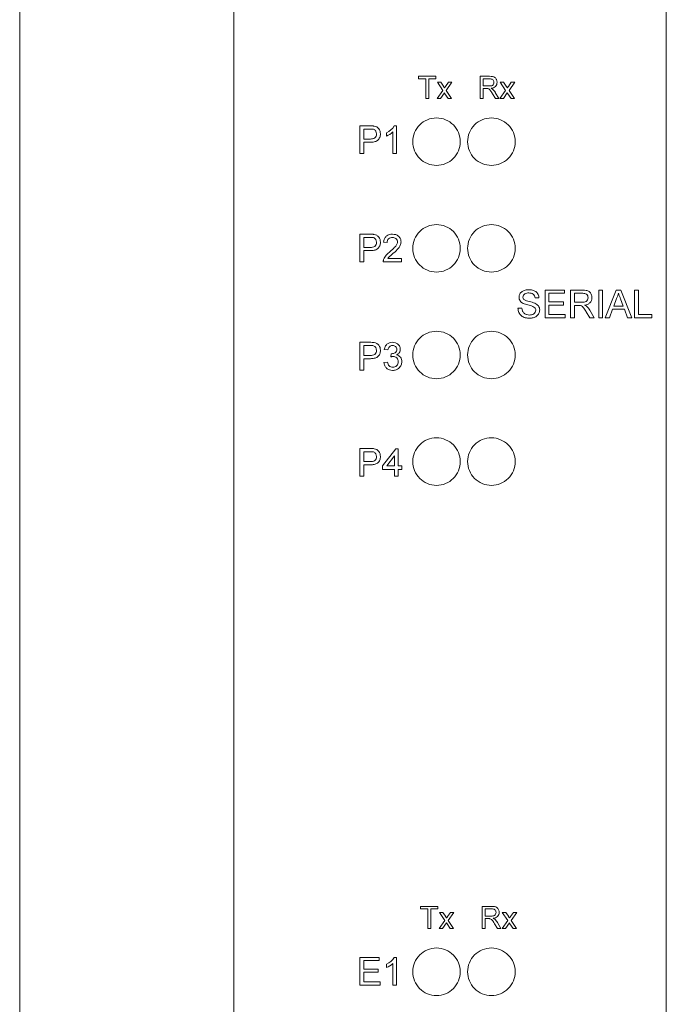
# Model space of a CAD drawing. Header units: millimetres. Extents: x 216 to 455, y 70 to 254.
# Tile 6 of 69: x 293 to 323, y 117 to 162. Entities that reach past the tile are written whole.
import ezdxf

# ---------------------------------------------------------------- set-up
doc = ezdxf.new("R2010")
doc.units = ezdxf.units.MM

msp = doc.modelspace()

# ---------------------------------------------------------------- linework, layer by layer
at = {"color": 7, "linetype": 'Continuous', "lineweight": 15}
msp.add_line((292.614, 218.36), (292.614, 86.466), dxfattribs=at)
at = {"lineweight": 15}
for p, q in [((302.531, 218.36), (302.531, 86.466)), ((322.541, 218.36), (322.541, 86.466)), ((311.878, 159.537), (311.074, 159.537)), ((311.074, 159.537), (311.074, 159.419)), ((311.074, 159.419), (311.404, 159.419)), ((311.404, 159.419), (311.404, 158.51)), ((311.549, 158.51), (311.549, 159.419)), ((311.549, 159.419), (311.878, 159.419)), ((311.878, 159.419), (311.878, 159.537)), ((311.944, 159.261), (312.194, 158.885)), ((312.101, 159.261), (311.944, 159.261)), ((312.223, 159.078), (312.101, 159.261)), ((312.457, 159.261), (312.325, 159.073)), ((312.352, 158.885), (312.615, 159.261)), ((312.615, 159.261), (312.457, 159.261)), ((313.919, 159.537), (313.919, 158.51)), ((314.365, 159.537), (313.919, 159.537)), ((314.064, 159.089), (314.064, 159.419)), ((314.064, 159.419), (314.37, 159.419)), ((314.854, 159.261), (315.105, 158.885)), ((315.012, 159.261), (314.854, 159.261)), ((315.134, 159.078), (315.012, 159.261)), ((315.368, 159.261), (315.236, 159.073)), ((315.263, 158.885), (315.526, 159.261)), ((315.526, 159.261), (315.368, 159.261)), ((312.194, 158.885), (311.93, 158.51)), ((312.088, 158.51), (312.271, 158.77)), ((312.271, 158.77), (312.298, 158.729)), ((312.298, 158.729), (312.444, 158.51)), ((312.602, 158.51), (312.352, 158.885)), ((314.339, 159.089), (314.064, 159.089)), ((314.064, 158.51), (314.064, 158.971)), ((314.064, 158.971), (314.213, 158.971)), ((314.5, 158.727), (314.628, 158.51)), ((314.794, 158.51), (314.625, 158.793)), ((315.105, 158.885), (314.841, 158.51)), ((314.999, 158.51), (315.181, 158.77)), ((315.181, 158.77), (315.209, 158.729)), ((315.209, 158.729), (315.355, 158.51)), ((315.513, 158.51), (315.263, 158.885)), ((311.404, 158.51), (311.549, 158.51)), ((311.93, 158.51), (312.088, 158.51)), ((312.444, 158.51), (312.602, 158.51)), ((313.919, 158.51), (314.064, 158.51)), ((314.628, 158.51), (314.794, 158.51)), ((314.841, 158.51), (314.999, 158.51)), ((315.355, 158.51), (315.513, 158.51)), ((308.826, 157.243), (308.354, 157.243)), ((308.354, 157.243), (308.354, 155.959)), ((308.535, 157.095), (308.842, 157.095)), ((308.535, 156.634), (308.535, 157.095)), ((309.589, 156.922), (309.589, 156.77)), ((309.885, 156.959), (309.885, 155.959)), ((310.05, 157.243), (309.944, 157.243)), ((310.05, 155.959), (310.05, 157.243)), ((308.845, 156.634), (308.535, 156.634)), ((308.535, 155.959), (308.535, 156.485)), ((308.535, 156.485), (308.85, 156.485)), ((308.354, 155.959), (308.535, 155.959)), ((309.885, 155.959), (310.05, 155.959)), ((308.354, 152.225), (308.354, 150.941)), ((308.826, 152.225), (308.354, 152.225)), ((308.535, 151.616), (308.535, 152.077)), ((308.535, 152.077), (308.842, 152.077)), ((309.457, 151.863), (309.621, 151.846)), ((308.845, 151.616), (308.535, 151.616)), ((308.535, 150.941), (308.535, 151.468)), ((308.535, 151.468), (308.85, 151.468)), ((308.354, 150.941), (308.535, 150.941)), ((309.44, 150.941), (310.28, 150.941)), ((310.28, 151.106), (309.652, 151.106)), ((310.28, 150.941), (310.28, 151.106)), ((317.833, 149.637), (316.927, 149.637)), ((316.927, 149.637), (316.927, 148.353)), ((317.833, 149.489), (317.833, 149.637)), ((318.113, 149.637), (318.113, 148.353)), ((318.67, 149.637), (318.113, 149.637)), ((319.413, 149.637), (319.413, 148.353)), ((319.594, 149.637), (319.413, 149.637)), ((319.594, 148.353), (319.594, 149.637)), ((320.225, 149.637), (319.715, 148.353)), ((320.429, 149.637), (320.225, 149.637)), ((320.939, 148.353), (320.429, 149.637)), ((321.076, 149.637), (321.076, 148.353)), ((321.257, 149.637), (321.076, 149.637)), ((321.257, 148.501), (321.257, 149.637)), ((316.466, 149.274), (316.647, 149.274)), ((317.108, 149.489), (317.833, 149.489)), ((317.108, 149.093), (317.108, 149.489)), ((318.294, 149.489), (318.677, 149.489)), ((318.294, 149.077), (318.294, 149.489)), ((320.108, 148.896), (320.239, 149.251)), ((320.422, 149.233), (320.546, 148.896)), ((315.857, 148.797), (315.676, 148.797)), ((317.783, 149.093), (317.108, 149.093)), ((317.108, 148.945), (317.783, 148.945)), ((317.108, 148.501), (317.108, 148.945)), ((317.783, 148.945), (317.783, 149.093)), ((318.638, 149.077), (318.294, 149.077)), ((318.294, 148.353), (318.294, 148.929)), ((318.294, 148.929), (318.479, 148.929)), ((319.206, 148.353), (318.995, 148.707)), ((319.907, 148.353), (320.053, 148.748)), ((320.053, 148.748), (320.601, 148.748)), ((320.546, 148.896), (320.108, 148.896)), ((320.601, 148.748), (320.747, 148.353)), ((316.927, 148.353), (317.866, 148.353)), ((317.866, 148.501), (317.108, 148.501)), ((317.866, 148.353), (317.866, 148.501)), ((318.113, 148.353), (318.294, 148.353)), ((318.838, 148.624), (318.998, 148.353)), ((318.998, 148.353), (319.206, 148.353)), ((319.413, 148.353), (319.594, 148.353)), ((319.715, 148.353), (319.907, 148.353)), ((320.747, 148.353), (320.939, 148.353)), ((321.076, 148.353), (321.866, 148.353)), ((321.866, 148.501), (321.257, 148.501)), ((321.866, 148.353), (321.866, 148.501)), ((308.354, 147.219), (308.354, 145.935)), ((308.826, 147.219), (308.354, 147.219)), ((308.535, 146.61), (308.535, 147.071)), ((308.535, 147.071), (308.842, 147.071)), ((309.49, 146.89), (309.654, 146.874)), ((308.845, 146.61), (308.535, 146.61)), ((308.535, 145.935), (308.535, 146.462)), ((308.535, 146.462), (308.85, 146.462)), ((309.802, 146.693), (309.785, 146.544)), ((308.354, 145.935), (308.535, 145.935)), ((309.638, 146.297), (309.473, 146.281)), ((308.354, 142.304), (308.354, 141.019)), ((308.826, 142.304), (308.354, 142.304)), ((310.017, 142.287), (309.407, 141.497)), ((310.132, 142.287), (310.017, 142.287)), ((310.132, 141.497), (310.132, 142.287)), ((308.535, 141.694), (308.535, 142.155)), ((308.535, 142.155), (308.842, 142.155)), ((309.611, 141.497), (309.967, 141.959)), ((309.967, 141.959), (309.967, 141.497)), ((308.845, 141.694), (308.535, 141.694)), ((308.535, 141.019), (308.535, 141.546)), ((308.535, 141.546), (308.85, 141.546)), ((309.407, 141.497), (309.407, 141.332)), ((309.967, 141.497), (309.611, 141.497)), ((310.296, 141.497), (310.132, 141.497)), ((310.296, 141.332), (310.296, 141.497)), ((308.354, 141.019), (308.535, 141.019)), ((309.407, 141.332), (309.967, 141.332)), ((309.967, 141.332), (309.967, 141.019)), ((309.967, 141.019), (310.132, 141.019)), ((310.132, 141.019), (310.132, 141.332)), ((310.132, 141.332), (310.296, 141.332)), ((311.974, 121.099), (311.17, 121.099)), ((311.17, 121.099), (311.17, 120.98)), ((311.17, 120.98), (311.499, 120.98)), ((311.499, 120.98), (311.499, 120.072)), ((311.644, 120.072), (311.644, 120.98)), ((311.644, 120.98), (311.974, 120.98)), ((311.974, 120.98), (311.974, 121.099)), ((314.461, 121.099), (314.015, 121.099)), ((314.015, 121.099), (314.015, 120.072)), ((314.16, 120.98), (314.466, 120.98)), ((314.16, 120.651), (314.16, 120.98)), ((312.29, 120.447), (312.026, 120.072)), ((312.197, 120.822), (312.039, 120.822)), ((312.039, 120.822), (312.29, 120.447)), ((312.319, 120.64), (312.197, 120.822)), ((312.553, 120.822), (312.421, 120.634)), ((312.447, 120.447), (312.711, 120.822)), ((312.698, 120.072), (312.447, 120.447)), ((312.711, 120.822), (312.553, 120.822)), ((314.435, 120.651), (314.16, 120.651)), ((314.16, 120.072), (314.16, 120.533)), ((314.16, 120.533), (314.308, 120.533)), ((315.2, 120.447), (314.937, 120.072)), ((315.108, 120.822), (314.95, 120.822)), ((314.95, 120.822), (315.2, 120.447)), ((315.23, 120.64), (315.108, 120.822)), ((315.464, 120.822), (315.332, 120.634)), ((315.358, 120.447), (315.621, 120.822)), ((315.609, 120.072), (315.358, 120.447)), ((315.621, 120.822), (315.464, 120.822)), ((311.499, 120.072), (311.644, 120.072)), ((312.026, 120.072), (312.184, 120.072)), ((312.184, 120.072), (312.366, 120.332)), ((312.366, 120.332), (312.394, 120.291)), ((312.394, 120.291), (312.54, 120.072)), ((312.54, 120.072), (312.698, 120.072)), ((314.015, 120.072), (314.16, 120.072)), ((314.595, 120.289), (314.723, 120.072)), ((314.889, 120.072), (314.721, 120.355)), ((314.723, 120.072), (314.889, 120.072)), ((314.937, 120.072), (315.095, 120.072)), ((315.095, 120.072), (315.277, 120.332)), ((315.277, 120.332), (315.305, 120.291)), ((315.305, 120.291), (315.451, 120.072)), ((315.451, 120.072), (315.609, 120.072)), ((308.354, 118.738), (308.354, 117.453)), ((309.259, 118.738), (308.354, 118.738)), ((308.535, 118.194), (308.535, 118.589)), ((308.535, 118.589), (309.259, 118.589)), ((309.259, 118.589), (309.259, 118.738)), ((310.05, 118.738), (309.944, 118.738)), ((310.05, 117.453), (310.05, 118.738)), ((309.21, 118.194), (308.535, 118.194)), ((309.21, 118.046), (309.21, 118.194)), ((309.589, 118.417), (309.589, 118.265)), ((309.885, 118.454), (309.885, 117.453)), ((308.535, 117.602), (308.535, 118.046)), ((308.535, 118.046), (309.21, 118.046)), ((308.354, 117.453), (309.292, 117.453)), ((309.292, 117.602), (308.535, 117.602)), ((309.292, 117.453), (309.292, 117.602)), ((309.885, 117.453), (310.05, 117.453))]:
    msp.add_line(p, q, dxfattribs=at)
for points, knots in [([(314.565, 159.257), (314.563, 159.203), (314.541, 159.148), (314.45, 159.091), (314.393, 159.09), (314.339, 159.089)], [0, 0, 0, 0, 0.5, 0.5, 1, 1, 1, 1]), ([(314.71, 159.26), (314.708, 159.302), (314.702, 159.344), (314.668, 159.422), (314.643, 159.458), (314.575, 159.509), (314.533, 159.521), (314.45, 159.536), (314.407, 159.537), (314.365, 159.537)], [0, 0, 0, 0, 0.25, 0.25, 0.5, 0.5, 0.75, 0.75, 1, 1, 1, 1]), ([(314.37, 159.419), (314.418, 159.418), (314.469, 159.412), (314.526, 159.368), (314.541, 159.349), (314.56, 159.305), (314.564, 159.281), (314.565, 159.257)], [0, 0, 0, 0, 0.5, 0.5, 0.75, 0.75, 1, 1, 1, 1]), ([(314.437, 158.984), (314.472, 158.99), (314.507, 158.997), (314.573, 159.023), (314.605, 159.041), (314.657, 159.091), (314.677, 159.121), (314.704, 159.188), (314.709, 159.224), (314.71, 159.26)], [0, 0, 0, 0, 0.25, 0.25, 0.5, 0.5, 0.75, 0.75, 1, 1, 1, 1]), ([(312.275, 159.001), (312.271, 159.007), (312.266, 159.014), (312.262, 159.02), (312.258, 159.027), (312.253, 159.033), (312.249, 159.04), (312.245, 159.046), (312.24, 159.053), (312.236, 159.059), (312.232, 159.065), (312.227, 159.072), (312.223, 159.078)], [0, 0, 0, 0, 0.00002338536, 0.00002338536, 0.00002338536, 0.00004677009, 0.00004677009, 0.00004677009, 0.0000701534, 0.0000701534, 0.0000701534, 0.00009353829, 0.00009353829, 0.00009353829, 0.00009353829]), ([(312.325, 159.073), (312.317, 159.061), (312.309, 159.049), (312.3, 159.037), (312.296, 159.031), (312.292, 159.025), (312.288, 159.019), (312.283, 159.013), (312.279, 159.007), (312.275, 159.001)], [0, 0, 0, 0, 0.0000439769, 0.0000439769, 0.0000439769, 0.00006596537, 0.00006596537, 0.00006596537, 0.00008795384, 0.00008795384, 0.00008795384, 0.00008795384]), ([(314.213, 158.971), (314.219, 158.971), (314.225, 158.971), (314.23, 158.971), (314.236, 158.971), (314.242, 158.97), (314.248, 158.97), (314.26, 158.969), (314.272, 158.968), (314.284, 158.966)], [0, 0, 0, 0, 0.00001794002, 0.00001794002, 0.00001794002, 0.00003588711, 0.00003588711, 0.00003588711, 0.00007169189, 0.00007169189, 0.00007169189, 0.00007169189]), ([(314.284, 158.966), (314.31, 158.958), (314.335, 158.946), (314.378, 158.91), (314.394, 158.888), (314.443, 158.821), (314.471, 158.774), (314.5, 158.727)], [0, 0, 0, 0, 0.25, 0.25, 0.5, 0.5, 1, 1, 1, 1]), ([(314.517, 158.933), (314.511, 158.938), (314.505, 158.944), (314.498, 158.948), (314.492, 158.953), (314.486, 158.957), (314.479, 158.962), (314.465, 158.97), (314.451, 158.977), (314.437, 158.984)], [0, 0, 0, 0, 0.00002376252, 0.00002376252, 0.00002376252, 0.00004755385, 0.00004755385, 0.00004755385, 0.00009496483, 0.00009496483, 0.00009496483, 0.00009496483]), ([(314.625, 158.793), (314.618, 158.806), (314.61, 158.819), (314.602, 158.831), (314.594, 158.843), (314.585, 158.856), (314.576, 158.867), (314.567, 158.879), (314.558, 158.891), (314.548, 158.902), (314.538, 158.913), (314.528, 158.923), (314.517, 158.933)], [0, 0, 0, 0, 0.000044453, 0.000044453, 0.000044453, 0.00008895, 0.00008895, 0.00008895, 0.0001333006, 0.0001333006, 0.0001333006, 0.0001779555, 0.0001779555, 0.0001779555, 0.0001779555]), ([(315.186, 159.001), (315.181, 159.007), (315.177, 159.014), (315.173, 159.02), (315.169, 159.027), (315.164, 159.033), (315.16, 159.04), (315.156, 159.046), (315.151, 159.053), (315.147, 159.059), (315.142, 159.065), (315.138, 159.072), (315.134, 159.078)], [0, 0, 0, 0, 0.00002338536, 0.00002338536, 0.00002338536, 0.00004677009, 0.00004677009, 0.00004677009, 0.0000701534, 0.0000701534, 0.0000701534, 0.00009353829, 0.00009353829, 0.00009353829, 0.00009353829]), ([(315.236, 159.073), (315.228, 159.061), (315.219, 159.049), (315.211, 159.037), (315.207, 159.031), (315.203, 159.025), (315.198, 159.019), (315.194, 159.013), (315.19, 159.007), (315.186, 159.001)], [0, 0, 0, 0, 0.0000439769, 0.0000439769, 0.0000439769, 0.00006596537, 0.00006596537, 0.00006596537, 0.00008795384, 0.00008795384, 0.00008795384, 0.00008795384]), ([(313.006, 156.51), (313.006, 156.655), (312.977, 156.797), (312.867, 157.063), (312.786, 157.185), (312.583, 157.389), (312.46, 157.471), (312.195, 157.581), (312.05, 157.61), (311.762, 157.61), (311.618, 157.581), (311.351, 157.471), (311.23, 157.39), (311.025, 157.185), (310.944, 157.063), (310.834, 156.797), (310.806, 156.653), (310.806, 156.367), (310.834, 156.222), (310.943, 155.958), (311.025, 155.835), (311.228, 155.632), (311.35, 155.55), (311.616, 155.439), (311.759, 155.41), (312.05, 155.41), (312.193, 155.438), (312.46, 155.549), (312.582, 155.631), (312.887, 155.935), (313.006, 156.22), (313.006, 156.51)], [0, 0, 0, 0, 0.0625, 0.0625, 0.125, 0.125, 0.1875, 0.1875, 0.25, 0.25, 0.3125, 0.3125, 0.375, 0.375, 0.4375, 0.4375, 0.5, 0.5, 0.5625, 0.5625, 0.625, 0.625, 0.6875, 0.6875, 0.75, 0.75, 0.8125, 0.8125, 0.875, 0.875, 1, 1, 1, 1]), ([(315.546, 156.51), (315.546, 156.655), (315.517, 156.797), (315.407, 157.063), (315.326, 157.185), (315.123, 157.389), (315, 157.471), (314.735, 157.581), (314.59, 157.61), (314.302, 157.61), (314.158, 157.581), (313.891, 157.471), (313.77, 157.39), (313.565, 157.185), (313.484, 157.063), (313.374, 156.797), (313.346, 156.653), (313.346, 156.367), (313.374, 156.222), (313.483, 155.958), (313.565, 155.835), (313.768, 155.632), (313.89, 155.55), (314.156, 155.439), (314.299, 155.41), (314.59, 155.41), (314.733, 155.438), (315, 155.549), (315.122, 155.631), (315.427, 155.935), (315.546, 156.22), (315.546, 156.51)], [0, 0, 0, 0, 0.0625, 0.0625, 0.125, 0.125, 0.1875, 0.1875, 0.25, 0.25, 0.3125, 0.3125, 0.375, 0.375, 0.4375, 0.4375, 0.5, 0.5, 0.5625, 0.5625, 0.625, 0.625, 0.6875, 0.6875, 0.75, 0.75, 0.8125, 0.8125, 0.875, 0.875, 1, 1, 1, 1]), ([(309.016, 157.231), (309, 157.233), (308.984, 157.236), (308.969, 157.237), (308.953, 157.239), (308.937, 157.24), (308.921, 157.241), (308.889, 157.242), (308.857, 157.243), (308.826, 157.243)], [0, 0, 0, 0, 0.0000477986, 0.0000477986, 0.0000477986, 0.0000955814, 0.0000955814, 0.0000955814, 0.0001909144, 0.0001909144, 0.0001909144, 0.0001909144]), ([(308.842, 157.095), (308.854, 157.095), (308.866, 157.094), (308.879, 157.094), (308.891, 157.094), (308.904, 157.094), (308.916, 157.093), (308.941, 157.092), (308.965, 157.089), (308.989, 157.083)], [0, 0, 0, 0, 0.0000371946, 0.0000371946, 0.0000371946, 0.0000743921, 0.0000743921, 0.0000743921, 0.0001487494, 0.0001487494, 0.0001487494, 0.0001487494]), ([(309.128, 156.869), (309.127, 156.833), (309.123, 156.798), (309.097, 156.733), (309.076, 156.703), (309.019, 156.661), (308.984, 156.65), (308.915, 156.636), (308.88, 156.634), (308.845, 156.634)], [0, 0, 0, 0, 0.25, 0.25, 0.5, 0.5, 0.75, 0.75, 1, 1, 1, 1]), ([(308.85, 156.485), (308.907, 156.486), (308.964, 156.489), (309.077, 156.513), (309.134, 156.533), (309.223, 156.604), (309.255, 156.653), (309.299, 156.759), (309.307, 156.816), (309.309, 156.874)], [0, 0, 0, 0, 0.25, 0.25, 0.5, 0.5, 0.75, 0.75, 1, 1, 1, 1]), ([(308.989, 157.083), (309.011, 157.076), (309.032, 157.066), (309.067, 157.037), (309.082, 157.02), (309.118, 156.96), (309.126, 156.914), (309.128, 156.869)], [0, 0, 0, 0, 0.25, 0.25, 0.5, 0.5, 1, 1, 1, 1]), ([(309.309, 156.874), (309.308, 156.916), (309.303, 156.958), (309.278, 157.038), (309.259, 157.076), (309.207, 157.144), (309.174, 157.172), (309.099, 157.212), (309.058, 157.223), (309.016, 157.231)], [0, 0, 0, 0, 0.25, 0.25, 0.5, 0.5, 0.75, 0.75, 1, 1, 1, 1]), ([(313.006, 151.572), (313.006, 151.717), (312.977, 151.859), (312.867, 152.125), (312.786, 152.247), (312.583, 152.45), (312.46, 152.532), (312.195, 152.643), (312.05, 152.672), (311.762, 152.672), (311.618, 152.643), (311.351, 152.533), (311.23, 152.452), (311.025, 152.246), (310.944, 152.125), (310.834, 151.859), (310.806, 151.715), (310.806, 151.429), (310.834, 151.284), (310.943, 151.02), (311.025, 150.897), (311.227, 150.694), (311.35, 150.612), (311.616, 150.501), (311.759, 150.472), (312.05, 150.471), (312.193, 150.5), (312.46, 150.611), (312.582, 150.692), (312.887, 150.997), (313.006, 151.282), (313.006, 151.572)], [0, 0, 0, 0, 0.0625, 0.0625, 0.125, 0.125, 0.1875, 0.1875, 0.25, 0.25, 0.3125, 0.3125, 0.375, 0.375, 0.4375, 0.4375, 0.5, 0.5, 0.5625, 0.5625, 0.625, 0.625, 0.6875, 0.6875, 0.75, 0.75, 0.8125, 0.8125, 0.875, 0.875, 1, 1, 1, 1]), ([(315.546, 151.572), (315.546, 151.717), (315.517, 151.859), (315.407, 152.125), (315.326, 152.247), (315.123, 152.45), (315, 152.532), (314.735, 152.643), (314.59, 152.672), (314.302, 152.672), (314.158, 152.643), (313.891, 152.533), (313.77, 152.452), (313.565, 152.246), (313.484, 152.125), (313.374, 151.859), (313.346, 151.715), (313.346, 151.429), (313.374, 151.284), (313.483, 151.02), (313.565, 150.897), (313.767, 150.694), (313.89, 150.612), (314.156, 150.501), (314.299, 150.472), (314.59, 150.471), (314.733, 150.5), (315, 150.611), (315.122, 150.692), (315.427, 150.997), (315.546, 151.282), (315.546, 151.572)], [0, 0, 0, 0, 0.0625, 0.0625, 0.125, 0.125, 0.1875, 0.1875, 0.25, 0.25, 0.3125, 0.3125, 0.375, 0.375, 0.4375, 0.4375, 0.5, 0.5, 0.5625, 0.5625, 0.625, 0.625, 0.6875, 0.6875, 0.75, 0.75, 0.8125, 0.8125, 0.875, 0.875, 1, 1, 1, 1]), ([(309.016, 152.213), (309, 152.216), (308.984, 152.218), (308.969, 152.22), (308.953, 152.221), (308.937, 152.222), (308.921, 152.223), (308.889, 152.224), (308.857, 152.225), (308.826, 152.225)], [0, 0, 0, 0, 0.0000477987, 0.0000477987, 0.0000477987, 0.0000955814, 0.0000955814, 0.0000955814, 0.0001909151, 0.0001909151, 0.0001909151, 0.0001909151]), ([(308.842, 152.077), (308.854, 152.077), (308.866, 152.077), (308.879, 152.076), (308.891, 152.076), (308.904, 152.076), (308.916, 152.075), (308.941, 152.074), (308.965, 152.071), (308.989, 152.066)], [0, 0, 0, 0, 0.0000371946, 0.0000371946, 0.0000371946, 0.0000743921, 0.0000743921, 0.0000743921, 0.0001487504, 0.0001487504, 0.0001487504, 0.0001487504]), ([(309.128, 151.851), (309.127, 151.816), (309.123, 151.781), (309.097, 151.715), (309.076, 151.685), (309.019, 151.643), (308.985, 151.632), (308.915, 151.618), (308.88, 151.616), (308.845, 151.616)], [0, 0, 0, 0, 0.25, 0.25, 0.5, 0.5, 0.75, 0.75, 1, 1, 1, 1]), ([(308.85, 151.468), (308.907, 151.469), (308.964, 151.471), (309.077, 151.495), (309.134, 151.515), (309.223, 151.586), (309.255, 151.636), (309.299, 151.742), (309.307, 151.799), (309.309, 151.856)], [0, 0, 0, 0, 0.25, 0.25, 0.5, 0.5, 0.75, 0.75, 1, 1, 1, 1]), ([(308.989, 152.066), (309.011, 152.058), (309.032, 152.049), (309.067, 152.02), (309.082, 152.002), (309.118, 151.943), (309.126, 151.897), (309.128, 151.851)], [0, 0, 0, 0, 0.25, 0.25, 0.5, 0.5, 1, 1, 1, 1]), ([(309.309, 151.856), (309.308, 151.898), (309.303, 151.94), (309.278, 152.02), (309.259, 152.059), (309.207, 152.126), (309.174, 152.154), (309.099, 152.194), (309.058, 152.205), (309.016, 152.213)], [0, 0, 0, 0, 0.25, 0.25, 0.5, 0.5, 0.75, 0.75, 1, 1, 1, 1]), ([(309.868, 152.225), (309.817, 152.224), (309.767, 152.22), (309.668, 152.191), (309.621, 152.167), (309.543, 152.101), (309.513, 152.058), (309.473, 151.965), (309.463, 151.914), (309.457, 151.863)], [0, 0, 0, 0, 0.25, 0.25, 0.5, 0.5, 0.75, 0.75, 1, 1, 1, 1]), ([(309.621, 151.846), (309.623, 151.878), (309.626, 151.909), (309.648, 151.968), (309.666, 151.995), (309.712, 152.038), (309.741, 152.054), (309.801, 152.073), (309.833, 152.076), (309.865, 152.077)], [0, 0, 0, 0, 0.25, 0.25, 0.5, 0.5, 0.75, 0.75, 1, 1, 1, 1]), ([(310.099, 151.869), (310.098, 151.82), (310.082, 151.773), (310.034, 151.69), (310.002, 151.653), (309.902, 151.548), (309.828, 151.484), (309.754, 151.421)], [0, 0, 0, 0, 0.25, 0.25, 0.5, 0.5, 1, 1, 1, 1]), ([(309.865, 152.077), (309.894, 152.076), (309.923, 152.073), (309.979, 152.056), (310.005, 152.042), (310.049, 152.004), (310.068, 151.981), (310.093, 151.928), (310.098, 151.898), (310.099, 151.869)], [0, 0, 0, 0, 0.25, 0.25, 0.5, 0.5, 0.75, 0.75, 1, 1, 1, 1]), ([(310.264, 151.871), (310.263, 151.92), (310.255, 151.97), (310.214, 152.06), (310.183, 152.101), (310.109, 152.166), (310.064, 152.19), (309.969, 152.219), (309.918, 152.224), (309.868, 152.225)], [0, 0, 0, 0, 0.25, 0.25, 0.5, 0.5, 0.75, 0.75, 1, 1, 1, 1]), ([(309.907, 151.344), (309.991, 151.415), (310.076, 151.486), (310.179, 151.615), (310.21, 151.66), (310.252, 151.762), (310.262, 151.816), (310.264, 151.871)], [0, 0, 0, 0, 0.5, 0.5, 0.75, 0.75, 1, 1, 1, 1]), ([(309.754, 151.421), (309.691, 151.371), (309.63, 151.319), (309.525, 151.198), (309.485, 151.13), (309.458, 151.055)], [0, 0, 0, 0, 0.5, 0.5, 1, 1, 1, 1]), ([(309.458, 151.055), (309.455, 151.046), (309.452, 151.037), (309.449, 151.027), (309.447, 151.018), (309.445, 151.008), (309.444, 150.999), (309.443, 150.989), (309.441, 150.98), (309.441, 150.97), (309.44, 150.96), (309.44, 150.951), (309.44, 150.941)], [0, 0, 0, 0, 0.000029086, 0.000029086, 0.000029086, 0.0000582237, 0.0000582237, 0.0000582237, 0.0000873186, 0.0000873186, 0.0000873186, 0.0001166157, 0.0001166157, 0.0001166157, 0.0001166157]), ([(309.652, 151.106), (309.669, 151.129), (309.687, 151.152), (309.708, 151.173), (309.729, 151.194), (309.751, 151.213), (309.773, 151.232), (309.817, 151.27), (309.862, 151.307), (309.907, 151.344)], [0, 0, 0, 0, 0.0000880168, 0.0000880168, 0.0000880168, 0.0001757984, 0.0001757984, 0.0001757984, 0.0003502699, 0.0003502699, 0.0003502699, 0.0003502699]), ([(316.171, 149.653), (316.118, 149.652), (316.065, 149.648), (315.963, 149.622), (315.912, 149.602), (315.824, 149.542), (315.788, 149.501), (315.751, 149.431), (315.742, 149.406), (315.728, 149.355), (315.727, 149.328), (315.726, 149.302)], [0, 0, 0, 0, 0.25, 0.25, 0.5, 0.5, 0.75, 0.75, 0.875, 0.875, 1, 1, 1, 1]), ([(316.647, 149.274), (316.644, 149.331), (316.632, 149.387), (316.581, 149.488), (316.543, 149.533), (316.451, 149.598), (316.396, 149.62), (316.286, 149.648), (316.229, 149.652), (316.171, 149.653)], [0, 0, 0, 0, 0.25, 0.25, 0.5, 0.5, 0.75, 0.75, 1, 1, 1, 1]), ([(319.101, 149.29), (319.099, 149.343), (319.091, 149.395), (319.048, 149.492), (319.017, 149.537), (318.933, 149.601), (318.88, 149.617), (318.776, 149.635), (318.723, 149.636), (318.67, 149.637)], [0, 0, 0, 0, 0.25, 0.25, 0.5, 0.5, 0.75, 0.75, 1, 1, 1, 1]), ([(315.726, 149.302), (315.726, 149.272), (315.73, 149.242), (315.747, 149.186), (315.761, 149.159), (315.795, 149.111), (315.816, 149.089), (315.863, 149.053), (315.889, 149.038), (315.915, 149.024)], [0, 0, 0, 0, 0.25, 0.25, 0.5, 0.5, 0.75, 0.75, 1, 1, 1, 1]), ([(315.907, 149.313), (315.907, 149.345), (315.915, 149.376), (315.948, 149.429), (315.971, 149.451), (316.052, 149.499), (316.116, 149.505), (316.179, 149.505)], [0, 0, 0, 0, 0.25, 0.25, 0.5, 0.5, 1, 1, 1, 1]), ([(315.953, 149.2), (315.946, 149.207), (315.939, 149.215), (315.933, 149.224), (315.924, 149.236), (315.917, 149.251), (315.913, 149.265), (315.908, 149.281), (315.907, 149.297), (315.907, 149.313)], [0, 0, 0, 0, 0.0000311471, 0.0000311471, 0.0000311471, 0.0000779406, 0.0000779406, 0.0000779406, 0.0001271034, 0.0001271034, 0.0001271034, 0.0001271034]), ([(316.458, 149.028), (316.375, 149.062), (316.288, 149.084), (316.158, 149.116), (316.115, 149.127), (316.03, 149.155), (315.987, 149.171), (315.953, 149.2)], [0, 0, 0, 0, 0.5, 0.5, 0.75, 0.75, 1, 1, 1, 1]), ([(316.179, 149.505), (316.248, 149.503), (316.319, 149.495), (316.404, 149.433), (316.426, 149.405), (316.455, 149.343), (316.462, 149.309), (316.466, 149.274)], [0, 0, 0, 0, 0.5, 0.5, 0.75, 0.75, 1, 1, 1, 1]), ([(318.919, 149.287), (318.918, 149.253), (318.912, 149.22), (318.883, 149.159), (318.861, 149.133), (318.804, 149.097), (318.771, 149.088), (318.705, 149.079), (318.671, 149.077), (318.638, 149.077)], [0, 0, 0, 0, 0.25, 0.25, 0.5, 0.5, 0.75, 0.75, 1, 1, 1, 1]), ([(318.677, 149.489), (318.707, 149.488), (318.736, 149.486), (318.795, 149.473), (318.823, 149.462), (318.871, 149.425), (318.89, 149.401), (318.914, 149.347), (318.918, 149.316), (318.919, 149.287)], [0, 0, 0, 0, 0.25, 0.25, 0.5, 0.5, 0.75, 0.75, 1, 1, 1, 1]), ([(318.76, 148.945), (318.804, 148.952), (318.848, 148.961), (318.93, 148.994), (318.97, 149.017), (319.035, 149.079), (319.06, 149.117), (319.094, 149.201), (319.1, 149.245), (319.101, 149.29)], [0, 0, 0, 0, 0.25, 0.25, 0.5, 0.5, 0.75, 0.75, 1, 1, 1, 1]), ([(320.239, 149.251), (320.258, 149.289), (320.276, 149.327), (320.291, 149.366), (320.298, 149.386), (320.305, 149.406), (320.311, 149.427), (320.317, 149.447), (320.322, 149.468), (320.327, 149.489)], [0, 0, 0, 0, 0.0001263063, 0.0001263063, 0.0001263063, 0.0001901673, 0.0001901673, 0.0001901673, 0.0002543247, 0.0002543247, 0.0002543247, 0.0002543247]), ([(320.327, 149.489), (320.335, 149.467), (320.343, 149.446), (320.351, 149.425), (320.359, 149.403), (320.366, 149.382), (320.374, 149.361), (320.382, 149.34), (320.39, 149.318), (320.398, 149.297), (320.406, 149.276), (320.414, 149.255), (320.422, 149.233)], [0, 0, 0, 0, 0.0000683, 0.0000683, 0.0000683, 0.0001365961, 0.0001365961, 0.0001365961, 0.0002048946, 0.0002048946, 0.0002048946, 0.0002731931, 0.0002731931, 0.0002731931, 0.0002731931]), ([(315.676, 148.797), (315.679, 148.73), (315.69, 148.666), (315.745, 148.544), (315.786, 148.489), (315.888, 148.404), (315.951, 148.376), (316.079, 148.342), (316.147, 148.337), (316.214, 148.336)], [0, 0, 0, 0, 0.25, 0.25, 0.5, 0.5, 0.75, 0.75, 1, 1, 1, 1]), ([(316.206, 148.484), (316.162, 148.486), (316.119, 148.49), (316.037, 148.516), (315.997, 148.536), (315.929, 148.592), (315.903, 148.629), (315.871, 148.71), (315.863, 148.753), (315.857, 148.797)], [0, 0, 0, 0, 0.25, 0.25, 0.5, 0.5, 0.75, 0.75, 1, 1, 1, 1]), ([(315.915, 149.024), (315.985, 148.989), (316.061, 148.968), (316.175, 148.938), (316.213, 148.928), (316.288, 148.907), (316.326, 148.897), (316.362, 148.882)], [0, 0, 0, 0, 0.5, 0.5, 0.75, 0.75, 1, 1, 1, 1]), ([(316.499, 148.708), (316.498, 148.674), (316.49, 148.64), (316.456, 148.58), (316.432, 148.555), (316.346, 148.498), (316.275, 148.486), (316.206, 148.484)], [0, 0, 0, 0, 0.25, 0.25, 0.5, 0.5, 1, 1, 1, 1]), ([(316.214, 148.336), (316.27, 148.337), (316.326, 148.343), (316.433, 148.372), (316.485, 148.396), (316.576, 148.462), (316.614, 148.505), (316.653, 148.58), (316.663, 148.606), (316.677, 148.66), (316.679, 148.689), (316.68, 148.717)], [0, 0, 0, 0, 0.25, 0.25, 0.5, 0.5, 0.75, 0.75, 0.875, 0.875, 1, 1, 1, 1]), ([(316.362, 148.882), (316.399, 148.866), (316.435, 148.847), (316.473, 148.803), (316.483, 148.785), (316.497, 148.748), (316.498, 148.728), (316.499, 148.708)], [0, 0, 0, 0, 0.5, 0.5, 0.75, 0.75, 1, 1, 1, 1]), ([(316.68, 148.717), (316.68, 148.751), (316.676, 148.784), (316.655, 148.849), (316.64, 148.879), (316.58, 148.961), (316.52, 148.999), (316.458, 149.028)], [0, 0, 0, 0, 0.25, 0.25, 0.5, 0.5, 1, 1, 1, 1]), ([(318.479, 148.929), (318.487, 148.929), (318.494, 148.929), (318.502, 148.929), (318.509, 148.929), (318.517, 148.928), (318.524, 148.928), (318.539, 148.927), (318.554, 148.925), (318.569, 148.923)], [0, 0, 0, 0, 0.00002242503, 0.00002242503, 0.00002242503, 0.00004485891, 0.00004485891, 0.00004485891, 0.00008961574, 0.00008961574, 0.00008961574, 0.00008961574]), ([(318.569, 148.923), (318.602, 148.912), (318.633, 148.898), (318.686, 148.852), (318.707, 148.825), (318.767, 148.742), (318.803, 148.683), (318.838, 148.624)], [0, 0, 0, 0, 0.25, 0.25, 0.5, 0.5, 1, 1, 1, 1]), ([(318.86, 148.882), (318.852, 148.888), (318.845, 148.895), (318.837, 148.901), (318.829, 148.907), (318.821, 148.912), (318.812, 148.917), (318.795, 148.927), (318.778, 148.936), (318.76, 148.945)], [0, 0, 0, 0, 0.0000297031, 0.0000297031, 0.0000297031, 0.0000594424, 0.0000594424, 0.0000594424, 0.0001187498, 0.0001187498, 0.0001187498, 0.0001187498]), ([(318.995, 148.707), (318.976, 148.738), (318.957, 148.769), (318.934, 148.799), (318.923, 148.813), (318.912, 148.828), (318.899, 148.842), (318.887, 148.856), (318.873, 148.869), (318.86, 148.882)], [0, 0, 0, 0, 0.0001102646, 0.0001102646, 0.0001102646, 0.0001661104, 0.0001661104, 0.0001661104, 0.000222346, 0.000222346, 0.000222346, 0.000222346]), ([(313.006, 146.633), (313.006, 146.778), (312.977, 146.921), (312.867, 147.187), (312.786, 147.309), (312.583, 147.512), (312.46, 147.594), (312.195, 147.704), (312.05, 147.733), (311.762, 147.733), (311.618, 147.705), (311.351, 147.594), (311.23, 147.513), (311.025, 147.308), (310.944, 147.187), (310.834, 146.921), (310.806, 146.777), (310.806, 146.49), (310.834, 146.346), (310.943, 146.082), (311.025, 145.959), (311.227, 145.756), (311.349, 145.673), (311.616, 145.563), (311.759, 145.534), (312.05, 145.533), (312.193, 145.562), (312.46, 145.673), (312.582, 145.754), (312.887, 146.059), (313.006, 146.343), (313.006, 146.633)], [0, 0, 0, 0, 0.0625, 0.0625, 0.125, 0.125, 0.1875, 0.1875, 0.25, 0.25, 0.3125, 0.3125, 0.375, 0.375, 0.4375, 0.4375, 0.5, 0.5, 0.5625, 0.5625, 0.625, 0.625, 0.6875, 0.6875, 0.75, 0.75, 0.8125, 0.8125, 0.875, 0.875, 1, 1, 1, 1]), ([(315.546, 146.633), (315.546, 146.778), (315.517, 146.921), (315.407, 147.187), (315.326, 147.309), (315.123, 147.512), (315, 147.594), (314.735, 147.704), (314.59, 147.733), (314.302, 147.733), (314.158, 147.705), (313.891, 147.594), (313.77, 147.513), (313.565, 147.308), (313.484, 147.187), (313.374, 146.921), (313.346, 146.777), (313.346, 146.49), (313.374, 146.346), (313.483, 146.082), (313.565, 145.959), (313.767, 145.756), (313.889, 145.673), (314.156, 145.563), (314.299, 145.534), (314.59, 145.533), (314.733, 145.562), (315, 145.673), (315.122, 145.754), (315.427, 146.059), (315.546, 146.343), (315.546, 146.633)], [0, 0, 0, 0, 0.0625, 0.0625, 0.125, 0.125, 0.1875, 0.1875, 0.25, 0.25, 0.3125, 0.3125, 0.375, 0.375, 0.4375, 0.4375, 0.5, 0.5, 0.5625, 0.5625, 0.625, 0.625, 0.6875, 0.6875, 0.75, 0.75, 0.8125, 0.8125, 0.875, 0.875, 1, 1, 1, 1]), ([(309.016, 147.207), (309, 147.21), (308.984, 147.212), (308.969, 147.214), (308.953, 147.215), (308.937, 147.216), (308.921, 147.217), (308.889, 147.219), (308.857, 147.219), (308.826, 147.219)], [0, 0, 0, 0, 0.0000477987, 0.0000477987, 0.0000477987, 0.0000955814, 0.0000955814, 0.0000955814, 0.0001909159, 0.0001909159, 0.0001909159, 0.0001909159]), ([(308.842, 147.071), (308.854, 147.071), (308.866, 147.071), (308.879, 147.071), (308.891, 147.07), (308.904, 147.07), (308.916, 147.069), (308.941, 147.068), (308.965, 147.066), (308.989, 147.06)], [0, 0, 0, 0, 0.0000371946, 0.0000371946, 0.0000371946, 0.0000743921, 0.0000743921, 0.0000743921, 0.0001487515, 0.0001487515, 0.0001487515, 0.0001487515]), ([(309.128, 146.845), (309.127, 146.81), (309.123, 146.775), (309.097, 146.709), (309.076, 146.68), (309.019, 146.638), (308.985, 146.626), (308.915, 146.612), (308.88, 146.611), (308.845, 146.61)], [0, 0, 0, 0, 0.25, 0.25, 0.5, 0.5, 0.75, 0.75, 1, 1, 1, 1]), ([(308.85, 146.462), (308.907, 146.463), (308.964, 146.466), (309.077, 146.49), (309.134, 146.51), (309.223, 146.581), (309.256, 146.63), (309.299, 146.736), (309.307, 146.793), (309.309, 146.85)], [0, 0, 0, 0, 0.25, 0.25, 0.5, 0.5, 0.75, 0.75, 1, 1, 1, 1]), ([(308.989, 147.06), (309.011, 147.052), (309.032, 147.043), (309.067, 147.014), (309.082, 146.996), (309.118, 146.937), (309.126, 146.891), (309.128, 146.845)], [0, 0, 0, 0, 0.25, 0.25, 0.5, 0.5, 1, 1, 1, 1]), ([(309.309, 146.85), (309.308, 146.892), (309.303, 146.934), (309.278, 147.015), (309.259, 147.053), (309.207, 147.121), (309.174, 147.148), (309.099, 147.188), (309.058, 147.199), (309.016, 147.207)], [0, 0, 0, 0, 0.25, 0.25, 0.5, 0.5, 0.75, 0.75, 1, 1, 1, 1]), ([(309.865, 147.219), (309.819, 147.219), (309.774, 147.213), (309.687, 147.183), (309.647, 147.16), (309.579, 147.099), (309.551, 147.061), (309.511, 146.979), (309.499, 146.935), (309.49, 146.89)], [0, 0, 0, 0, 0.25, 0.25, 0.5, 0.5, 0.75, 0.75, 1, 1, 1, 1]), ([(309.654, 146.874), (309.664, 146.927), (309.683, 146.979), (309.742, 147.035), (309.765, 147.049), (309.816, 147.067), (309.843, 147.07), (309.871, 147.071)], [0, 0, 0, 0, 0.5, 0.5, 0.75, 0.75, 1, 1, 1, 1]), ([(310.066, 146.888), (310.066, 146.859), (310.061, 146.829), (310.036, 146.777), (310.016, 146.755), (309.967, 146.723), (309.94, 146.711), (309.884, 146.695), (309.855, 146.692), (309.825, 146.691)], [0, 0, 0, 0, 0.25, 0.25, 0.5, 0.5, 0.75, 0.75, 1, 1, 1, 1]), ([(310.231, 146.893), (310.229, 146.938), (310.22, 146.983), (310.182, 147.066), (310.154, 147.103), (310.085, 147.161), (310.043, 147.183), (309.957, 147.212), (309.911, 147.218), (309.865, 147.219)], [0, 0, 0, 0, 0.25, 0.25, 0.5, 0.5, 0.75, 0.75, 1, 1, 1, 1]), ([(309.871, 147.071), (309.921, 147.07), (309.971, 147.056), (310.027, 147.004), (310.042, 146.984), (310.062, 146.938), (310.066, 146.913), (310.066, 146.888)], [0, 0, 0, 0, 0.5, 0.5, 0.75, 0.75, 1, 1, 1, 1]), ([(310.055, 146.638), (310.105, 146.662), (310.151, 146.694), (310.198, 146.761), (310.21, 146.786), (310.227, 146.838), (310.229, 146.865), (310.231, 146.893)], [0, 0, 0, 0, 0.5, 0.5, 0.75, 0.75, 1, 1, 1, 1]), ([(309.785, 146.544), (309.793, 146.547), (309.802, 146.549), (309.811, 146.551), (309.82, 146.553), (309.828, 146.555), (309.837, 146.556), (309.855, 146.56), (309.873, 146.561), (309.891, 146.562)], [0, 0, 0, 0, 0.0000270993, 0.0000270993, 0.0000270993, 0.0000542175, 0.0000542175, 0.0000542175, 0.0001083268, 0.0001083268, 0.0001083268, 0.0001083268]), ([(309.825, 146.691), (309.823, 146.691), (309.821, 146.691), (309.819, 146.691), (309.817, 146.691), (309.815, 146.691), (309.813, 146.691), (309.809, 146.692), (309.805, 146.692), (309.802, 146.693)], [0, 0, 0, 0, 0.00000593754, 0.00000593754, 0.00000593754, 0.00001187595, 0.00001187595, 0.00001187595, 0.00002374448, 0.00002374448, 0.00002374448, 0.00002374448]), ([(309.891, 146.562), (309.923, 146.561), (309.954, 146.557), (310.014, 146.535), (310.041, 146.517), (310.086, 146.472), (310.104, 146.445), (310.127, 146.387), (310.131, 146.355), (310.132, 146.323)], [0, 0, 0, 0, 0.25, 0.25, 0.5, 0.5, 0.75, 0.75, 1, 1, 1, 1]), ([(310.296, 146.322), (310.296, 146.358), (310.293, 146.393), (310.273, 146.462), (310.257, 146.496), (310.214, 146.553), (310.187, 146.579), (310.126, 146.617), (310.091, 146.629), (310.055, 146.638)], [0, 0, 0, 0, 0.25, 0.25, 0.5, 0.5, 0.75, 0.75, 1, 1, 1, 1]), ([(309.473, 146.281), (309.479, 146.232), (309.489, 146.183), (309.532, 146.093), (309.562, 146.053), (309.635, 145.985), (309.678, 145.959), (309.773, 145.926), (309.823, 145.92), (309.873, 145.919)], [0, 0, 0, 0, 0.25, 0.25, 0.5, 0.5, 0.75, 0.75, 1, 1, 1, 1]), ([(309.879, 146.067), (309.848, 146.067), (309.817, 146.071), (309.759, 146.092), (309.732, 146.109), (309.67, 146.177), (309.651, 146.238), (309.638, 146.297)], [0, 0, 0, 0, 0.25, 0.25, 0.5, 0.5, 1, 1, 1, 1]), ([(309.873, 145.919), (309.927, 145.92), (309.981, 145.926), (310.085, 145.964), (310.132, 145.993), (310.211, 146.068), (310.244, 146.113), (310.286, 146.212), (310.295, 146.267), (310.296, 146.322)], [0, 0, 0, 0, 0.25, 0.25, 0.5, 0.5, 0.75, 0.75, 1, 1, 1, 1]), ([(310.132, 146.323), (310.131, 146.289), (310.127, 146.256), (310.103, 146.192), (310.085, 146.164), (310.038, 146.115), (310.01, 146.096), (309.947, 146.072), (309.913, 146.067), (309.879, 146.067)], [0, 0, 0, 0, 0.25, 0.25, 0.5, 0.5, 0.75, 0.75, 1, 1, 1, 1]), ([(313.006, 141.695), (313.006, 141.84), (312.977, 141.982), (312.867, 142.248), (312.786, 142.37), (312.583, 142.574), (312.46, 142.656), (312.195, 142.766), (312.05, 142.795), (311.762, 142.795), (311.618, 142.767), (311.351, 142.656), (311.23, 142.575), (311.024, 142.369), (310.944, 142.248), (310.834, 141.982), (310.806, 141.839), (310.806, 141.552), (310.834, 141.408), (310.943, 141.144), (311.025, 141.021), (311.227, 140.818), (311.349, 140.735), (311.616, 140.624), (311.759, 140.595), (312.05, 140.595), (312.193, 140.624), (312.461, 140.734), (312.582, 140.816), (312.887, 141.121), (313.006, 141.405), (313.006, 141.695)], [0, 0, 0, 0, 0.0625, 0.0625, 0.125, 0.125, 0.1875, 0.1875, 0.25, 0.25, 0.3125, 0.3125, 0.375, 0.375, 0.4375, 0.4375, 0.5, 0.5, 0.5625, 0.5625, 0.625, 0.625, 0.6875, 0.6875, 0.75, 0.75, 0.8125, 0.8125, 0.875, 0.875, 1, 1, 1, 1]), ([(315.546, 141.695), (315.546, 141.84), (315.517, 141.982), (315.407, 142.248), (315.326, 142.37), (315.123, 142.574), (315, 142.656), (314.735, 142.766), (314.59, 142.795), (314.302, 142.795), (314.158, 142.767), (313.891, 142.656), (313.77, 142.575), (313.564, 142.369), (313.484, 142.248), (313.374, 141.982), (313.346, 141.839), (313.346, 141.552), (313.374, 141.408), (313.483, 141.144), (313.565, 141.021), (313.767, 140.818), (313.889, 140.735), (314.156, 140.624), (314.299, 140.595), (314.59, 140.595), (314.733, 140.624), (315.001, 140.734), (315.122, 140.816), (315.427, 141.121), (315.546, 141.405), (315.546, 141.695)], [0, 0, 0, 0, 0.0625, 0.0625, 0.125, 0.125, 0.1875, 0.1875, 0.25, 0.25, 0.3125, 0.3125, 0.375, 0.375, 0.4375, 0.4375, 0.5, 0.5, 0.5625, 0.5625, 0.625, 0.625, 0.6875, 0.6875, 0.75, 0.75, 0.8125, 0.8125, 0.875, 0.875, 1, 1, 1, 1]), ([(309.309, 141.934), (309.308, 141.977), (309.303, 142.018), (309.278, 142.099), (309.259, 142.137), (309.207, 142.205), (309.174, 142.232), (309.099, 142.272), (309.058, 142.283), (309.016, 142.291)], [0, 0, 0, 0, 0.25, 0.25, 0.5, 0.5, 0.75, 0.75, 1, 1, 1, 1]), ([(309.128, 141.929), (309.127, 141.894), (309.123, 141.859), (309.097, 141.794), (309.076, 141.764), (309.019, 141.722), (308.985, 141.711), (308.915, 141.697), (308.88, 141.695), (308.845, 141.694)], [0, 0, 0, 0, 0.25, 0.25, 0.5, 0.5, 0.75, 0.75, 1, 1, 1, 1]), ([(308.85, 141.546), (308.907, 141.547), (308.965, 141.55), (309.077, 141.574), (309.134, 141.594), (309.223, 141.665), (309.256, 141.714), (309.299, 141.82), (309.307, 141.877), (309.309, 141.934)], [0, 0, 0, 0, 0.25, 0.25, 0.5, 0.5, 0.75, 0.75, 1, 1, 1, 1]), ([(308.879, 142.155), (308.891, 142.155), (308.904, 142.154), (308.916, 142.154), (308.941, 142.152), (308.965, 142.15), (308.989, 142.144)], [0.0000371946, 0.0000371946, 0.0000371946, 0.0000371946, 0.0000743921, 0.0000743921, 0.0000743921, 0.0001487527, 0.0001487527, 0.0001487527, 0.0001487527]), ([(308.989, 142.144), (309.011, 142.137), (309.032, 142.127), (309.067, 142.098), (309.082, 142.08), (309.118, 142.021), (309.126, 141.975), (309.128, 141.929)], [0, 0, 0, 0, 0.25, 0.25, 0.5, 0.5, 1, 1, 1, 1]), ([(314.805, 120.822), (314.804, 120.864), (314.797, 120.906), (314.763, 120.983), (314.739, 121.019), (314.671, 121.07), (314.629, 121.083), (314.546, 121.097), (314.503, 121.099), (314.461, 121.099)], [0, 0, 0, 0, 0.25, 0.25, 0.5, 0.5, 0.75, 0.75, 1, 1, 1, 1]), ([(314.466, 120.98), (314.514, 120.98), (314.565, 120.974), (314.622, 120.93), (314.637, 120.91), (314.656, 120.867), (314.66, 120.843), (314.66, 120.819)], [0, 0, 0, 0, 0.5, 0.5, 0.75, 0.75, 1, 1, 1, 1]), ([(312.371, 120.563), (312.362, 120.576), (312.354, 120.589), (312.345, 120.601), (312.34, 120.608), (312.336, 120.614), (312.332, 120.621), (312.327, 120.627), (312.323, 120.634), (312.319, 120.64)], [0, 0, 0, 0, 0.00004696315, 0.00004696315, 0.00004696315, 0.00007044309, 0.00007044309, 0.00007044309, 0.0000939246, 0.0000939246, 0.0000939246, 0.0000939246]), ([(312.421, 120.634), (312.413, 120.622), (312.404, 120.61), (312.396, 120.599), (312.392, 120.593), (312.388, 120.587), (312.383, 120.581), (312.379, 120.575), (312.375, 120.569), (312.371, 120.563)], [0, 0, 0, 0, 0.00004415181, 0.00004415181, 0.00004415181, 0.00006622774, 0.00006622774, 0.00006622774, 0.00008830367, 0.00008830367, 0.00008830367, 0.00008830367]), ([(314.308, 120.533), (314.314, 120.533), (314.32, 120.533), (314.326, 120.533), (314.332, 120.532), (314.338, 120.532), (314.344, 120.532), (314.356, 120.531), (314.368, 120.53), (314.38, 120.528)], [0, 0, 0, 0, 0.00001794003, 0.00001794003, 0.00001794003, 0.0000358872, 0.0000358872, 0.0000358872, 0.00007169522, 0.00007169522, 0.00007169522, 0.00007169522]), ([(314.38, 120.528), (314.406, 120.519), (314.431, 120.508), (314.474, 120.471), (314.49, 120.45), (314.539, 120.383), (314.567, 120.336), (314.595, 120.289)], [0, 0, 0, 0, 0.25, 0.25, 0.5, 0.5, 1, 1, 1, 1]), ([(314.66, 120.819), (314.659, 120.765), (314.637, 120.71), (314.545, 120.653), (314.489, 120.652), (314.435, 120.651)], [0, 0, 0, 0, 0.5, 0.5, 1, 1, 1, 1]), ([(314.533, 120.546), (314.568, 120.552), (314.603, 120.559), (314.669, 120.585), (314.701, 120.603), (314.753, 120.653), (314.773, 120.683), (314.8, 120.75), (314.804, 120.786), (314.805, 120.822)], [0, 0, 0, 0, 0.25, 0.25, 0.5, 0.5, 0.75, 0.75, 1, 1, 1, 1]), ([(314.613, 120.495), (314.607, 120.5), (314.601, 120.505), (314.594, 120.51), (314.588, 120.515), (314.581, 120.519), (314.575, 120.523), (314.568, 120.527), (314.561, 120.531), (314.554, 120.535), (314.547, 120.539), (314.54, 120.542), (314.533, 120.546)], [0, 0, 0, 0, 0.00002376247, 0.00002376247, 0.00002376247, 0.00004755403, 0.00004755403, 0.00004755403, 0.00007130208, 0.00007130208, 0.00007130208, 0.00009509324, 0.00009509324, 0.00009509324, 0.00009509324]), ([(314.721, 120.355), (314.706, 120.38), (314.69, 120.405), (314.672, 120.429), (314.663, 120.44), (314.654, 120.452), (314.644, 120.463), (314.634, 120.474), (314.623, 120.485), (314.613, 120.495)], [0, 0, 0, 0, 0.0000884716, 0.0000884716, 0.0000884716, 0.0001332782, 0.0001332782, 0.0001332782, 0.0001783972, 0.0001783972, 0.0001783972, 0.0001783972]), ([(315.281, 120.563), (315.273, 120.576), (315.264, 120.589), (315.256, 120.601), (315.251, 120.608), (315.247, 120.614), (315.242, 120.621), (315.238, 120.627), (315.234, 120.634), (315.23, 120.64)], [0, 0, 0, 0, 0.00004696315, 0.00004696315, 0.00004696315, 0.00007044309, 0.00007044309, 0.00007044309, 0.0000939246, 0.0000939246, 0.0000939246, 0.0000939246]), ([(315.332, 120.634), (315.323, 120.622), (315.315, 120.61), (315.307, 120.599), (315.302, 120.593), (315.298, 120.587), (315.294, 120.581), (315.29, 120.575), (315.286, 120.569), (315.281, 120.563)], [0, 0, 0, 0, 0.00004415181, 0.00004415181, 0.00004415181, 0.00006622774, 0.00006622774, 0.00006622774, 0.00008830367, 0.00008830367, 0.00008830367, 0.00008830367]), ([(313.006, 118.072), (313.006, 118.216), (312.977, 118.358), (312.868, 118.624), (312.787, 118.746), (312.584, 118.949), (312.461, 119.032), (312.196, 119.142), (312.05, 119.172), (311.762, 119.172), (311.617, 119.143), (311.35, 119.032), (311.229, 118.951), (311.024, 118.745), (310.943, 118.624), (310.834, 118.358), (310.806, 118.215), (310.806, 117.929), (310.834, 117.785), (310.943, 117.521), (311.024, 117.398), (311.226, 117.195), (311.348, 117.112), (311.615, 117.001), (311.759, 116.972), (312.05, 116.971), (312.194, 117), (312.461, 117.111), (312.583, 117.193), (312.887, 117.499), (313.006, 117.782), (313.006, 118.072)], [0, 0, 0, 0, 0.0625, 0.0625, 0.125, 0.125, 0.1875, 0.1875, 0.25, 0.25, 0.3125, 0.3125, 0.375, 0.375, 0.4375, 0.4375, 0.5, 0.5, 0.5625, 0.5625, 0.625, 0.625, 0.6875, 0.6875, 0.75, 0.75, 0.8125, 0.8125, 0.875, 0.875, 1, 1, 1, 1]), ([(315.546, 118.072), (315.546, 118.216), (315.517, 118.358), (315.408, 118.624), (315.327, 118.746), (315.124, 118.949), (315.001, 119.032), (314.736, 119.142), (314.59, 119.172), (314.302, 119.172), (314.157, 119.143), (313.89, 119.032), (313.769, 118.951), (313.564, 118.745), (313.483, 118.624), (313.374, 118.358), (313.346, 118.215), (313.346, 117.929), (313.374, 117.785), (313.483, 117.521), (313.564, 117.398), (313.766, 117.195), (313.888, 117.112), (314.155, 117.001), (314.299, 116.972), (314.59, 116.971), (314.734, 117), (315.001, 117.111), (315.123, 117.193), (315.427, 117.499), (315.546, 117.782), (315.546, 118.072)], [0, 0, 0, 0, 0.0625, 0.0625, 0.125, 0.125, 0.1875, 0.1875, 0.25, 0.25, 0.3125, 0.3125, 0.375, 0.375, 0.4375, 0.4375, 0.5, 0.5, 0.5625, 0.5625, 0.625, 0.625, 0.6875, 0.6875, 0.75, 0.75, 0.8125, 0.8125, 0.875, 0.875, 1, 1, 1, 1])]:
    msp.add_open_spline(points, degree=3, knots=knots, dxfattribs=at)
for points in [[(309.944, 157.243), (309.868, 157.098), (309.733, 156.996), (309.589, 156.922)], [(309.589, 156.77), (309.698, 156.815), (309.8, 156.877), (309.885, 156.959)], [(308.921, 142.301), (308.889, 142.303), (308.857, 142.303), (308.826, 142.304)], [(308.969, 142.298), (308.953, 142.3), (308.937, 142.3), (308.921, 142.301)], [(309.016, 142.291), (309, 142.294), (308.984, 142.296), (308.969, 142.298)], [(308.842, 142.155), (308.854, 142.155), (308.866, 142.155), (308.879, 142.155)], [(309.944, 118.738), (309.868, 118.593), (309.734, 118.491), (309.589, 118.417)], [(309.589, 118.265), (309.698, 118.31), (309.8, 118.372), (309.885, 118.454)]]:
    msp.add_open_spline(points, degree=3, dxfattribs=at)

doc.saveas('drawing.dxf')
